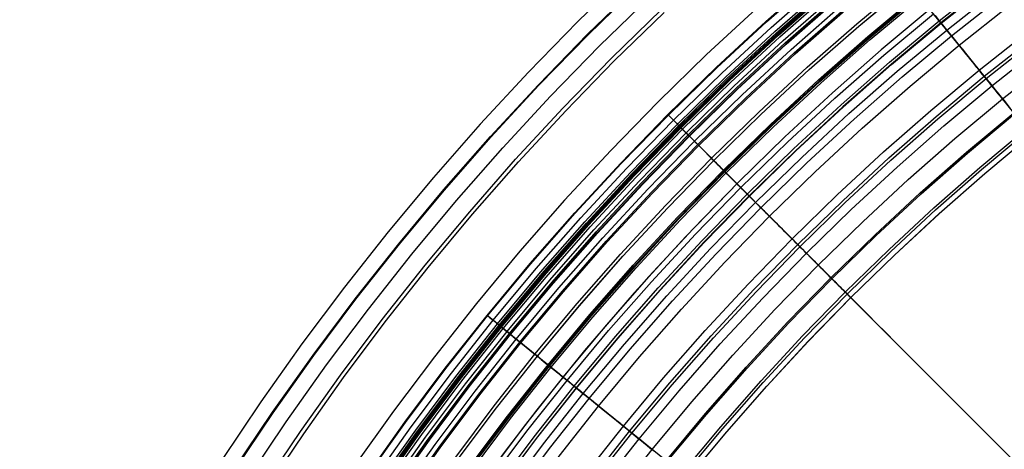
# Model space of a CAD drawing. Header units: millimetres. Extents: x -14 to 488, y -50 to 50.
# Tile 126 of 256: x 264.83 to 277.84, y 19.98 to 25.65. Entities that reach past the tile are written whole.
import ezdxf

# ---------------------------------------------------------------- set-up
doc = ezdxf.new("R2010")
doc.units = ezdxf.units.MM
doc.header["$MEASUREMENT"] = 0
doc.layers.add('Default', color=7, linetype='Continuous')

msp = doc.modelspace()

# ---------------------------------------------------------------- linework, layer by layer
at = {"layer": 'Default'}
for points in [[(284.819, 30.584), (284.051, 30.246), (283.291, 29.888), (282.541, 29.511), (281.8, 29.116), (281.07, 28.702), (280.351, 28.269), (279.642, 27.819), (278.931, 27.341), (278.232, 26.844), (277.546, 26.33), (276.874, 25.798), (276.215, 25.248), (275.571, 24.683), (274.942, 24.1), (274.328, 23.502), (273.629, 22.781), (272.952, 22.04), (272.297, 21.279), (271.666, 20.498)], [(272.876, 26.276), (272.206, 25.623), (271.554, 24.954), (270.919, 24.268), (270.302, 23.566), (269.704, 22.848), (269.124, 22.115), (268.563, 21.367), (268.021, 20.605), (267.5, 19.829), (267.009, 19.057), (266.537, 18.272), (266.086, 17.476), (265.654, 16.669), (265.244, 15.851), (264.854, 15.023), (264.485, 14.185)], [(264.865, 10.297), (265.127, 11.1), (265.41, 11.901), (265.715, 12.699), (266.041, 13.493), (266.388, 14.283), (266.757, 15.067), (267.147, 15.845), (267.558, 16.616), (267.99, 17.379), (268.443, 18.133), (268.916, 18.878), (269.41, 19.612), (269.923, 20.335), (270.456, 21.046), (271.008, 21.744), (271.579, 22.429), (272.168, 23.099), (272.774, 23.755), (273.397, 24.394), (274.037, 25.018), (274.692, 25.624), (275.362, 26.213)], [(264.874, 10.294), (265.136, 11.097), (265.419, 11.898), (265.723, 12.695), (266.049, 13.489), (266.397, 14.279), (266.765, 15.063), (267.155, 15.841), (267.566, 16.612), (267.998, 17.374), (268.451, 18.129), (268.924, 18.873), (269.417, 19.607), (269.931, 20.33), (270.463, 21.041), (271.015, 21.739), (271.586, 22.423), (272.174, 23.093), (272.781, 23.748), (273.404, 24.388), (274.043, 25.011), (274.698, 25.617), (275.368, 26.206)], [(265.899, 10.838), (266.175, 11.62), (266.473, 12.399), (266.791, 13.174), (267.13, 13.945), (267.49, 14.711), (267.871, 15.471), (268.272, 16.224), (268.694, 16.969), (269.136, 17.705), (269.598, 18.432), (270.08, 19.149), (270.581, 19.855), (271.102, 20.549), (271.641, 21.231), (272.198, 21.899), (272.773, 22.554), (273.365, 23.194), (273.973, 23.818), (274.598, 24.427), (275.238, 25.019), (275.892, 25.593), (276.561, 26.151)], [(266.531, 10.623), (266.802, 11.389), (267.094, 12.153), (267.406, 12.913), (267.738, 13.669), (268.091, 14.419), (268.464, 15.164), (268.857, 15.902), (269.271, 16.632), (269.704, 17.354), (270.157, 18.067), (270.63, 18.769), (271.121, 19.461), (271.631, 20.142), (272.159, 20.81), (272.706, 21.465), (273.269, 22.106), (273.849, 22.734), (274.446, 23.346), (275.058, 23.942), (275.685, 24.522), (276.326, 25.086), (276.982, 25.632), (277.65, 26.16)], [(264.66, 14.08), (265.023, 14.904), (265.407, 15.722), (265.814, 16.534), (266.243, 17.339), (266.694, 18.135), (267.167, 18.922), (267.661, 19.699), (268.176, 20.465), (268.711, 21.219), (269.268, 21.961), (269.844, 22.69), (270.439, 23.404), (271.053, 24.104), (271.686, 24.788), (272.336, 25.455), (273.004, 26.105)], [(264.669, 14.076), (265.031, 14.9), (265.416, 15.718), (265.822, 16.53), (266.251, 17.334), (266.702, 18.13), (267.175, 18.917), (267.668, 19.694), (268.183, 20.46), (268.719, 21.214), (269.275, 21.956), (269.851, 22.684), (270.446, 23.398), (271.06, 24.098), (271.693, 24.781), (272.343, 25.448), (273.01, 26.099)], [(264.965, 10.266), (265.226, 11.066), (265.508, 11.865), (265.812, 12.66), (266.137, 13.452), (266.483, 14.24), (266.85, 15.022), (267.239, 15.797), (267.649, 16.566), (268.08, 17.327), (268.531, 18.079), (269.003, 18.821), (269.495, 19.553), (270.007, 20.274), (270.539, 20.983), (271.089, 21.679), (271.658, 22.361), (272.245, 23.03), (272.849, 23.683), (273.471, 24.321), (274.108, 24.942), (274.762, 25.546), (275.43, 26.133)], [(265.035, 10.244), (265.296, 11.043), (265.577, 11.839), (265.88, 12.633), (266.204, 13.424), (266.55, 14.209), (266.917, 14.989), (267.305, 15.763), (267.714, 16.53), (268.144, 17.29), (268.594, 18.04), (269.065, 18.781), (269.556, 19.511), (270.067, 20.231), (270.597, 20.938), (271.146, 21.632), (271.714, 22.313), (272.3, 22.98), (272.903, 23.632), (273.523, 24.269), (274.159, 24.889), (274.811, 25.492), (275.478, 26.077)], [(265.061, 10.236), (265.322, 11.034), (265.603, 11.83), (265.906, 12.623), (266.23, 13.413), (266.575, 14.198), (266.942, 14.977), (267.329, 15.751), (267.738, 16.517), (268.167, 17.276), (268.617, 18.025), (269.088, 18.766), (269.579, 19.496), (270.089, 20.214), (270.619, 20.921), (271.168, 21.615), (271.735, 22.296), (272.32, 22.962), (272.923, 23.613), (273.542, 24.249), (274.178, 24.869), (274.829, 25.471), (275.496, 26.057)], [(265.074, 10.231), (265.335, 11.029), (265.616, 11.825), (265.919, 12.618), (266.243, 13.407), (266.588, 14.192), (266.954, 14.971), (267.341, 15.744), (267.75, 16.51), (268.179, 17.269), (268.629, 18.018), (269.1, 18.758), (269.59, 19.488), (270.1, 20.206), (270.63, 20.913), (271.178, 21.606), (271.745, 22.287), (272.33, 22.953), (272.933, 23.604), (273.552, 24.239), (274.188, 24.859), (274.839, 25.461), (275.505, 26.046)], [(265.087, 10.228), (265.347, 11.025), (265.628, 11.821), (265.931, 12.613), (266.255, 13.402), (266.6, 14.187), (266.966, 14.966), (267.353, 15.738), (267.761, 16.504), (268.191, 17.262), (268.64, 18.011), (269.111, 18.751), (269.601, 19.48), (270.111, 20.198), (270.64, 20.905), (271.189, 21.598), (271.755, 22.278), (272.34, 22.944), (272.942, 23.595), (273.561, 24.23), (274.197, 24.849), (274.848, 25.451), (275.513, 26.036)], [(265.1, 10.223), (265.36, 11.021), (265.641, 11.816), (265.944, 12.608), (266.267, 13.397), (266.612, 14.181), (266.978, 14.96), (267.365, 15.732), (267.773, 16.498), (268.202, 17.255), (268.652, 18.004), (269.122, 18.743), (269.612, 19.472), (270.122, 20.19), (270.651, 20.896), (271.199, 21.589), (271.766, 22.269), (272.35, 22.935), (272.952, 23.585), (273.571, 24.22), (274.206, 24.839), (274.857, 25.441), (275.522, 26.026)], [(265.938, 10.824), (266.214, 11.606), (266.511, 12.384), (266.829, 13.158), (267.167, 13.928), (267.527, 14.693), (267.907, 15.452), (268.308, 16.204), (268.729, 16.948), (269.171, 17.683), (269.633, 18.41), (270.114, 19.126), (270.615, 19.831), (271.134, 20.524), (271.673, 21.205), (272.229, 21.873), (272.803, 22.526), (273.395, 23.165), (274.002, 23.789), (274.626, 24.397), (275.265, 24.988), (275.919, 25.562), (276.586, 26.119)], [(265.938, 10.824), (266.214, 11.605), (266.511, 12.384), (266.829, 13.158), (267.168, 13.928), (267.527, 14.693), (267.907, 15.452), (268.308, 16.204), (268.73, 16.948), (269.171, 17.683), (269.633, 18.409), (270.114, 19.126), (270.615, 19.831), (271.135, 20.524), (271.673, 21.205), (272.229, 21.872), (272.804, 22.526), (273.395, 23.165), (274.003, 23.789), (274.626, 24.397), (275.265, 24.988), (275.919, 25.562), (276.587, 26.118)], [(277.671, 26.133), (277.003, 25.605), (276.349, 25.06), (275.708, 24.497), (275.081, 23.917), (274.47, 23.321), (273.874, 22.71), (273.295, 22.083), (272.732, 21.443), (272.186, 20.788), (271.658, 20.121), (271.149, 19.441), (270.658, 18.75), (270.186, 18.048), (269.734, 17.336), (269.301, 16.615), (268.887, 15.885), (268.494, 15.148), (268.122, 14.404), (267.769, 13.655), (267.437, 12.9), (267.126, 12.14), (266.834, 11.377), (266.564, 10.612)], [(266.569, 10.61), (266.84, 11.375), (267.131, 12.138), (267.443, 12.897), (267.775, 13.652), (268.127, 14.402), (268.5, 15.146), (268.893, 15.882), (269.306, 16.612), (269.738, 17.333), (270.191, 18.045), (270.663, 18.746), (271.154, 19.438), (271.663, 20.117), (272.191, 20.784), (272.736, 21.439), (273.299, 22.08), (273.878, 22.706), (274.474, 23.317), (275.085, 23.913), (275.712, 24.493), (276.353, 25.055), (277.007, 25.601), (277.674, 26.128)], [(266.678, 10.573), (266.948, 11.336), (267.238, 12.096), (267.549, 12.852), (267.88, 13.604), (268.231, 14.351), (268.602, 15.093), (268.994, 15.827), (269.405, 16.554), (269.837, 17.272), (270.288, 17.981), (270.758, 18.681), (271.247, 19.37), (271.754, 20.047), (272.28, 20.712), (272.824, 21.364), (273.385, 22.002), (273.962, 22.626), (274.556, 23.236), (275.165, 23.829), (275.789, 24.407), (276.428, 24.968), (277.08, 25.511), (277.745, 26.037)], [(264.524, 13.17), (264.862, 13.994), (265.223, 14.813), (265.605, 15.626), (266.009, 16.433), (266.436, 17.233), (266.884, 18.024), (267.354, 18.806), (267.845, 19.579), (268.356, 20.34), (268.889, 21.09), (269.442, 21.827), (270.014, 22.551), (270.606, 23.261), (271.217, 23.957), (271.845, 24.636), (272.492, 25.3), (273.155, 25.946)], [(265.128, 10.215), (265.387, 11.011), (265.668, 11.806), (265.971, 12.598), (266.294, 13.386), (266.638, 14.169), (267.004, 14.947), (267.391, 15.719), (267.799, 16.484), (268.227, 17.241), (268.677, 17.989), (269.146, 18.728), (269.636, 19.456), (270.145, 20.173), (270.674, 20.879), (271.222, 21.571), (271.788, 22.25), (272.372, 22.915), (272.973, 23.565), (273.592, 24.2), (274.226, 24.818), (274.876, 25.42), (275.541, 26.004)], [(265.189, 10.196), (265.448, 10.991), (265.729, 11.784), (266.03, 12.574), (266.353, 13.36), (266.697, 14.142), (267.062, 14.919), (267.448, 15.689), (267.855, 16.453), (268.283, 17.208), (268.731, 17.955), (269.2, 18.692), (269.689, 19.419), (270.197, 20.135), (270.725, 20.839), (271.272, 21.531), (271.837, 22.208), (272.42, 22.872), (273.02, 23.521), (273.637, 24.154), (274.27, 24.771), (274.919, 25.372), (275.583, 25.955)], [(265.228, 10.184), (265.487, 10.978), (265.767, 11.77), (266.068, 12.559), (266.39, 13.345), (266.734, 14.126), (267.098, 14.901), (267.484, 15.671), (267.891, 16.433), (268.318, 17.188), (268.766, 17.934), (269.234, 18.67), (269.722, 19.396), (270.23, 20.111), (270.757, 20.815), (271.303, 21.505), (271.867, 22.182), (272.45, 22.845), (273.049, 23.493), (273.666, 24.126), (274.298, 24.742), (274.946, 25.342), (275.609, 25.924)], [(265.245, 10.178), (265.504, 10.972), (265.784, 11.764), (266.085, 12.552), (266.407, 13.338), (266.75, 14.118), (267.115, 14.893), (267.5, 15.662), (267.906, 16.425), (268.333, 17.179), (268.781, 17.924), (269.249, 18.66), (269.737, 19.386), (270.244, 20.101), (270.771, 20.804), (271.317, 21.494), (271.881, 22.171), (272.463, 22.833), (273.062, 23.481), (273.678, 24.113), (274.311, 24.729), (274.958, 25.328), (275.621, 25.91)], [(265.248, 10.177), (265.507, 10.971), (265.787, 11.762), (266.088, 12.551), (266.41, 13.336), (266.754, 14.116), (267.118, 14.892), (267.503, 15.661), (267.91, 16.423), (268.337, 17.177), (268.784, 17.922), (269.252, 18.658), (269.74, 19.384), (270.248, 20.099), (270.774, 20.801), (271.32, 21.491), (271.884, 22.168), (272.466, 22.831), (273.065, 23.478), (273.681, 24.11), (274.313, 24.726), (274.961, 25.326), (275.623, 25.907)], [(266.11, 10.766), (266.384, 11.543), (266.68, 12.317), (266.996, 13.087), (267.333, 13.853), (267.69, 14.614), (268.068, 15.368), (268.467, 16.116), (268.886, 16.856), (269.326, 17.588), (269.785, 18.31), (270.263, 19.022), (270.761, 19.724), (271.278, 20.413), (271.814, 21.09), (272.367, 21.754), (272.938, 22.405), (273.526, 23.04), (274.131, 23.661), (274.751, 24.265), (275.387, 24.853), (276.037, 25.424), (276.701, 25.978)], [(266.125, 10.761), (266.4, 11.537), (266.695, 12.311), (267.011, 13.081), (267.348, 13.846), (267.705, 14.607), (268.083, 15.361), (268.482, 16.108), (268.9, 16.848), (269.339, 17.579), (269.798, 18.301), (270.277, 19.013), (270.775, 19.714), (271.291, 20.403), (271.827, 21.08), (272.38, 21.744), (272.95, 22.394), (273.538, 23.029), (274.142, 23.649), (274.763, 24.253), (275.398, 24.841), (276.048, 25.412), (276.711, 25.965)], [(266.135, 10.757), (266.41, 11.533), (266.705, 12.307), (267.021, 13.077), (267.358, 13.842), (267.715, 14.602), (268.093, 15.356), (268.491, 16.103), (268.91, 16.843), (269.349, 17.574), (269.807, 18.295), (270.286, 19.007), (270.783, 19.708), (271.3, 20.397), (271.835, 21.073), (272.388, 21.737), (272.959, 22.386), (273.546, 23.021), (274.15, 23.641), (274.77, 24.245), (275.405, 24.833), (276.055, 25.403), (276.718, 25.956)], [(266.158, 10.75), (266.432, 11.525), (266.727, 12.298), (267.043, 13.067), (267.379, 13.832), (267.736, 14.592), (268.114, 15.345), (268.512, 16.092), (268.93, 16.831), (269.369, 17.561), (269.827, 18.282), (270.305, 18.994), (270.802, 19.694), (271.319, 20.382), (271.853, 21.058), (272.406, 21.721), (272.976, 22.371), (273.563, 23.005), (274.167, 23.625), (274.786, 24.228), (275.421, 24.815), (276.07, 25.386), (276.733, 25.938)], [(266.773, 10.541), (267.041, 11.301), (267.331, 12.059), (267.64, 12.813), (267.97, 13.563), (268.32, 14.308), (268.69, 15.047), (269.081, 15.779), (269.491, 16.504), (269.921, 17.22), (270.371, 17.927), (270.839, 18.624), (271.327, 19.311), (271.833, 19.986), (272.357, 20.649), (272.899, 21.299), (273.458, 21.936), (274.034, 22.558), (274.626, 23.165), (275.233, 23.757), (275.856, 24.333), (276.492, 24.892), (277.142, 25.434), (277.805, 25.958)], [(274.567, 25.797), (273.909, 25.188), (273.267, 24.563), (272.642, 23.921), (272.033, 23.263), (271.442, 22.59), (270.868, 21.902), (270.312, 21.199), (269.774, 20.482), (269.255, 19.752), (268.755, 19.008), (268.284, 18.268), (267.832, 17.516), (267.4, 16.753), (266.986, 15.979), (266.593, 15.195), (266.219, 14.401), (265.865, 13.598), (265.532, 12.787), (265.231, 12), (264.95, 11.206), (264.688, 10.405)], [(274.567, 25.797), (273.909, 25.188), (273.267, 24.563), (272.642, 23.921), (272.033, 23.263), (271.442, 22.59), (270.868, 21.902), (270.312, 21.199), (269.774, 20.482), (269.255, 19.752), (268.755, 19.008), (268.284, 18.268), (267.832, 17.516), (267.4, 16.753), (266.986, 15.979), (266.593, 15.195), (266.219, 14.401), (265.865, 13.598), (265.532, 12.787), (265.231, 12), (264.95, 11.206), (264.688, 10.405)], [(264.736, 13.086), (265.072, 13.905), (265.43, 14.719), (265.81, 15.527), (266.212, 16.329), (266.635, 17.123), (267.081, 17.909), (267.547, 18.687), (268.035, 19.454), (268.544, 20.211), (269.073, 20.956), (269.622, 21.688), (270.191, 22.408), (270.779, 23.113), (271.386, 23.804), (272.011, 24.479), (272.653, 25.139), (273.312, 25.781)], [(265.34, 10.149), (265.598, 10.94), (265.877, 11.729), (266.177, 12.516), (266.498, 13.299), (266.841, 14.077), (267.204, 14.85), (267.588, 15.617), (267.994, 16.377), (268.419, 17.129), (268.866, 17.872), (269.332, 18.606), (269.819, 19.33), (270.325, 20.042), (270.85, 20.743), (271.394, 21.431), (271.957, 22.106), (272.537, 22.766), (273.134, 23.412), (273.749, 24.043), (274.379, 24.657), (275.025, 25.255), (275.686, 25.835)], [(265.4, 10.13), (265.658, 10.92), (265.936, 11.707), (266.236, 12.492), (266.557, 13.274), (266.898, 14.051), (267.261, 14.822), (267.645, 15.588), (268.049, 16.346), (268.474, 17.097), (268.92, 17.839), (269.385, 18.571), (269.871, 19.294), (270.376, 20.005), (270.9, 20.704), (271.443, 21.391), (272.005, 22.065), (272.584, 22.724), (273.18, 23.369), (273.793, 23.998), (274.423, 24.611), (275.067, 25.208), (275.727, 25.787)], [(265.415, 10.125), (265.673, 10.915), (265.951, 11.702), (266.251, 12.487), (266.571, 13.268), (266.913, 14.044), (267.275, 14.815), (267.659, 15.58), (268.063, 16.338), (268.488, 17.089), (268.933, 17.83), (269.398, 18.563), (269.884, 19.285), (270.389, 19.996), (270.913, 20.695), (271.456, 21.381), (272.017, 22.054), (272.596, 22.714), (273.192, 23.358), (273.805, 23.987), (274.434, 24.6), (275.078, 25.196), (275.737, 25.775)], [(276.874, 25.798), (276.215, 25.248), (275.571, 24.683), (274.942, 24.1), (274.328, 23.502), (273.729, 22.888), (273.147, 22.259), (272.581, 21.615), (272.032, 20.956), (271.5, 20.284), (270.986, 19.598), (270.489, 18.899), (270.011, 18.187), (269.56, 17.479), (269.128, 16.76), (268.714, 16.029), (268.318, 15.289), (267.941, 14.539), (267.584, 13.779), (267.245, 13.011), (266.927, 12.234), (266.639, 11.482), (266.37, 10.722)], [(266.925, 10.489), (267.192, 11.246), (267.48, 12), (267.788, 12.75), (268.116, 13.497), (268.465, 14.238), (268.833, 14.973), (269.222, 15.702), (269.63, 16.423), (270.058, 17.135), (270.505, 17.839), (270.972, 18.533), (271.457, 19.216), (271.961, 19.888), (272.482, 20.548), (273.021, 21.195), (273.578, 21.828), (274.151, 22.447), (274.74, 23.052), (275.344, 23.641), (275.963, 24.214), (276.597, 24.77), (277.244, 25.309), (277.903, 25.831)], [(264.784, 13.067), (265.119, 13.885), (265.477, 14.697), (265.856, 15.504), (266.257, 16.305), (266.68, 17.098), (267.125, 17.883), (267.591, 18.66), (268.078, 19.426), (268.586, 20.182), (269.114, 20.926), (269.663, 21.657), (270.231, 22.376), (270.818, 23.08), (271.424, 23.77), (272.048, 24.444), (272.689, 25.102), (273.347, 25.744)], [(266.417, 10.662), (266.689, 11.431), (266.982, 12.197), (267.295, 12.96), (267.628, 13.719), (267.982, 14.472), (268.357, 15.219), (268.752, 15.96), (269.167, 16.693), (269.602, 17.417), (270.056, 18.133), (270.53, 18.838), (271.024, 19.532), (271.536, 20.215), (272.066, 20.886), (272.614, 21.543), (273.179, 22.187), (273.762, 22.817), (274.36, 23.431), (274.975, 24.03), (275.604, 24.612), (276.248, 25.177), (276.906, 25.726)], [(267.324, 10.354), (267.588, 11.101), (267.872, 11.845), (268.176, 12.586), (268.5, 13.322), (268.844, 14.054), (269.207, 14.78), (269.591, 15.499), (269.994, 16.21), (270.416, 16.914), (270.858, 17.609), (271.318, 18.294), (271.797, 18.968), (272.294, 19.631), (272.809, 20.282), (273.341, 20.921), (273.891, 21.546), (274.456, 22.157), (275.037, 22.754), (275.634, 23.335), (276.245, 23.901), (276.87, 24.45), (277.509, 24.982), (278.16, 25.497)], [(267.424, 10.319), (267.687, 11.064), (267.97, 11.806), (268.273, 12.544), (268.596, 13.278), (268.939, 14.008), (269.302, 14.731), (269.684, 15.448), (270.085, 16.157), (270.507, 16.858), (270.947, 17.551), (271.405, 18.233), (271.883, 18.905), (272.378, 19.566), (272.892, 20.215), (273.422, 20.852), (273.969, 21.475), (274.533, 22.084), (275.112, 22.679), (275.707, 23.258), (276.316, 23.822), (276.939, 24.369), (277.576, 24.9), (278.225, 25.413)], [(267.462, 10.307), (267.725, 11.05), (268.008, 11.791), (268.31, 12.529), (268.633, 13.262), (268.975, 13.99), (269.337, 14.713), (269.719, 15.428), (270.12, 16.137), (270.54, 16.837), (270.98, 17.529), (271.438, 18.211), (271.915, 18.882), (272.41, 19.542), (272.923, 20.19), (273.452, 20.826), (273.999, 21.448), (274.562, 22.057), (275.141, 22.651), (275.735, 23.229), (276.343, 23.792), (276.965, 24.339), (277.601, 24.869), (278.249, 25.381)], [(267.577, 10.267), (267.839, 11.008), (268.121, 11.746), (268.422, 12.481), (268.743, 13.212), (269.084, 13.937), (269.445, 14.657), (269.825, 15.37), (270.225, 16.076), (270.644, 16.773), (271.082, 17.462), (271.538, 18.141), (272.013, 18.81), (272.506, 19.468), (273.017, 20.114), (273.545, 20.747), (274.089, 21.367), (274.65, 21.973), (275.227, 22.565), (275.818, 23.141), (276.424, 23.702), (277.044, 24.247), (277.678, 24.775), (278.324, 25.285)], [(267.788, 10.196), (268.048, 10.932), (268.327, 11.665), (268.627, 12.394), (268.946, 13.119), (269.284, 13.84), (269.643, 14.555), (270.02, 15.263), (270.417, 15.964), (270.833, 16.656), (271.268, 17.341), (271.721, 18.015), (272.193, 18.679), (272.683, 19.332), (273.19, 19.973), (273.714, 20.602), (274.255, 21.218), (274.811, 21.82), (275.384, 22.407), (275.971, 22.98), (276.573, 23.537), (277.189, 24.078), (277.818, 24.602), (278.459, 25.109)], [(268.269, 10.85), (268.546, 11.578), (268.844, 12.302), (269.16, 13.022), (269.496, 13.737), (269.852, 14.446), (270.227, 15.149), (270.621, 15.845), (271.034, 16.533), (271.465, 17.212), (271.915, 17.881), (272.383, 18.54), (272.869, 19.188), (273.373, 19.825), (273.893, 20.449), (274.43, 21.06), (274.982, 21.658), (275.551, 22.241), (276.134, 22.809), (276.731, 23.362), (277.342, 23.899), (277.966, 24.419)], [(268.285, 10.844), (268.563, 11.571), (268.86, 12.295), (269.176, 13.015), (269.512, 13.729), (269.868, 14.438), (270.242, 15.141), (270.636, 15.836), (271.049, 16.523), (271.48, 17.202), (271.93, 17.871), (272.398, 18.53), (272.883, 19.178), (273.386, 19.814), (273.906, 20.438), (274.443, 21.048), (274.995, 21.646), (275.563, 22.228), (276.146, 22.796), (276.743, 23.349), (277.354, 23.885), (277.978, 24.405)], [(268.521, 10.757), (268.797, 11.479), (269.091, 12.197), (269.405, 12.91), (269.739, 13.619), (270.091, 14.323), (270.463, 15.02), (270.853, 15.709), (271.262, 16.391), (271.69, 17.064), (272.137, 17.728), (272.601, 18.382), (273.082, 19.024), (273.581, 19.655), (274.097, 20.274), (274.629, 20.88), (275.177, 21.472), (275.741, 22.051), (276.319, 22.614), (276.911, 23.162), (277.517, 23.694), (278.136, 24.21)], [(268.554, 10.745), (268.829, 11.466), (269.123, 12.183), (269.437, 12.896), (269.77, 13.604), (270.122, 14.307), (270.493, 15.003), (270.883, 15.692), (271.292, 16.373), (271.719, 17.045), (272.165, 17.708), (272.629, 18.361), (273.11, 19.003), (273.608, 19.634), (274.124, 20.252), (274.655, 20.857), (275.203, 21.449), (275.765, 22.026), (276.343, 22.589), (276.934, 23.136), (277.54, 23.668), (278.158, 24.183)], [(268.617, 10.722), (268.891, 11.441), (269.185, 12.157), (269.498, 12.869), (269.83, 13.575), (270.181, 14.276), (270.551, 14.971), (270.941, 15.658), (271.349, 16.338), (271.775, 17.009), (272.22, 17.67), (272.683, 18.322), (273.163, 18.962), (273.66, 19.591), (274.174, 20.208), (274.705, 20.812), (275.251, 21.403), (275.813, 21.979), (276.389, 22.54), (276.979, 23.087), (277.583, 23.617), (278.2, 24.131)], [(268.618, 10.722), (268.893, 11.441), (269.186, 12.156), (269.499, 12.868), (269.831, 13.574), (270.183, 14.275), (270.553, 14.97), (270.942, 15.657), (271.35, 16.337), (271.777, 17.008), (272.221, 17.669), (272.684, 18.321), (273.164, 18.961), (273.662, 19.59), (274.176, 20.207), (274.706, 20.811), (275.252, 21.401), (275.814, 21.978), (276.39, 22.539), (276.98, 23.085), (277.584, 23.616), (278.201, 24.13)], [(271.666, 20.498), (271.234, 19.933), (270.814, 19.36), (270.406, 18.778), (270.011, 18.187), (269.56, 17.479), (269.128, 16.76), (268.714, 16.029), (268.318, 15.289), (267.941, 14.539), (267.584, 13.779), (267.245, 13.011), (266.927, 12.234), (266.639, 11.482), (266.37, 10.722)]]:
    msp.add_lwpolyline(points, dxfattribs=at)
at = {"layer": 'Default', "extrusion": (0.70711, 0.707104, 0)}
for points in [[(-177.36, 24.755), (-177.359, 24.722), (-177.358, 24.688), (-177.356, 24.655), (-177.354, 24.621), (-177.35, 24.586), (-177.346, 24.552), (-177.341, 24.517), (-177.335, 24.482), (-177.328, 24.448), (-177.32, 24.413), (-177.311, 24.378), (-177.302, 24.343), (-177.291, 24.308), (-177.28, 24.273), (-177.268, 24.238), (-177.254, 24.203), (-177.24, 24.169), (-177.225, 24.134), (-177.209, 24.1), (-177.192, 24.066), (-177.174, 24.033), (-177.155, 24), (-177.136, 23.967), (-177.115, 23.935), (-177.094, 23.903), (-177.071, 23.871), (-177.048, 23.84), (-177.024, 23.81), (-176.999, 23.78), (-176.974, 23.751), (-176.947, 23.722), (-176.92, 23.695), (-176.893, 23.668), (-176.864, 23.641), (-176.835, 23.616), (-176.805, 23.591), (-176.775, 23.567), (-176.744, 23.544), (-176.712, 23.521), (-176.68, 23.5), (-176.648, 23.479), (-176.615, 23.46), (-176.582, 23.441), (-176.549, 23.423), (-176.515, 23.406), (-176.481, 23.39), (-176.446, 23.375), (-176.412, 23.361), (-176.377, 23.347), (-176.342, 23.335), (-176.307, 23.324), (-176.272, 23.313), (-176.237, 23.304), (-176.202, 23.295), (-176.167, 23.287), (-176.133, 23.28), (-176.098, 23.274), (-176.063, 23.269), (-176.029, 23.265), (-175.994, 23.261), (-175.96, 23.259), (-175.927, 23.257), (-175.893, 23.256), (-175.86, 23.255), (-175.826, 23.256), (-175.793, 23.257), (-175.759, 23.259), (-175.725, 23.261), (-175.691, 23.265), (-175.656, 23.269), (-175.622, 23.274), (-175.587, 23.28), (-175.552, 23.287), (-175.517, 23.295), (-175.482, 23.304), (-175.447, 23.313), (-175.412, 23.324), (-175.377, 23.335), (-175.342, 23.347), (-175.308, 23.361), (-175.273, 23.375), (-175.239, 23.39), (-175.205, 23.406), (-175.171, 23.423), (-175.137, 23.441), (-175.104, 23.46), (-175.071, 23.479), (-175.039, 23.5), (-175.007, 23.521), (-174.976, 23.544), (-174.945, 23.567), (-174.914, 23.591), (-174.884, 23.616), (-174.855, 23.641), (-174.827, 23.668), (-174.799, 23.695), (-174.772, 23.722), (-174.746, 23.751), (-174.72, 23.78), (-174.695, 23.81), (-174.671, 23.84), (-174.648, 23.871), (-174.626, 23.903), (-174.604, 23.935), (-174.584, 23.967), (-174.564, 24), (-174.545, 24.033), (-174.527, 24.066), (-174.51, 24.1), (-174.494, 24.134), (-174.479, 24.169), (-174.465, 24.203), (-174.452, 24.238), (-174.439, 24.273), (-174.428, 24.308), (-174.418, 24.343), (-174.408, 24.378), (-174.399, 24.413), (-174.392, 24.448), (-174.385, 24.482), (-174.379, 24.517), (-174.374, 24.552), (-174.369, 24.586), (-174.366, 24.621), (-174.363, 24.655), (-174.361, 24.688), (-174.36, 24.722), (-174.36, 24.755)], [(-174.36, 24.755), (-174.36, 24.789), (-174.361, 24.822), (-174.363, 24.856), (-174.366, 24.89), (-174.369, 24.924), (-174.374, 24.959), (-174.379, 24.994), (-174.385, 25.028), (-174.392, 25.063), (-174.399, 25.098), (-174.408, 25.133), (-174.418, 25.168), (-174.428, 25.203), (-174.439, 25.238), (-174.452, 25.273), (-174.465, 25.307), (-174.479, 25.342), (-174.494, 25.376), (-174.51, 25.41), (-174.527, 25.444), (-174.545, 25.478), (-174.564, 25.511), (-174.584, 25.544), (-174.604, 25.576), (-174.626, 25.608), (-174.648, 25.64), (-174.671, 25.67), (-174.695, 25.701), (-174.72, 25.731), (-174.746, 25.76), (-174.772, 25.788), (-174.799, 25.816), (-174.827, 25.843), (-174.855, 25.869), (-174.884, 25.895), (-174.914, 25.92), (-174.945, 25.944), (-174.976, 25.967), (-175.007, 25.989), (-175.039, 26.011), (-175.071, 26.031), (-175.104, 26.051), (-175.137, 26.07), (-175.171, 26.088), (-175.205, 26.105), (-175.239, 26.121), (-175.273, 26.136), (-175.308, 26.15), (-175.342, 26.163), (-175.377, 26.176), (-175.412, 26.187), (-175.447, 26.197), (-175.482, 26.207), (-175.517, 26.216), (-175.552, 26.223), (-175.587, 26.23), (-175.622, 26.236), (-175.656, 26.241), (-175.691, 26.246), (-175.725, 26.249), (-175.759, 26.252), (-175.793, 26.254), (-175.826, 26.255), (-175.86, 26.255), (-175.893, 26.255), (-175.927, 26.254), (-175.96, 26.252), (-175.994, 26.249), (-176.029, 26.246), (-176.063, 26.241), (-176.098, 26.236), (-176.133, 26.23), (-176.167, 26.223), (-176.202, 26.216), (-176.237, 26.207), (-176.272, 26.197), (-176.307, 26.187), (-176.342, 26.176), (-176.377, 26.163), (-176.412, 26.15), (-176.446, 26.136), (-176.481, 26.121), (-176.515, 26.105), (-176.549, 26.088), (-176.582, 26.07), (-176.615, 26.051), (-176.648, 26.031), (-176.68, 26.011), (-176.712, 25.989), (-176.744, 25.967), (-176.775, 25.944), (-176.805, 25.92), (-176.835, 25.895), (-176.864, 25.869), (-176.893, 25.843), (-176.92, 25.816), (-176.947, 25.788), (-176.974, 25.76), (-176.999, 25.731), (-177.024, 25.701), (-177.048, 25.67), (-177.071, 25.64), (-177.094, 25.608), (-177.115, 25.576), (-177.136, 25.544), (-177.155, 25.511), (-177.174, 25.478), (-177.192, 25.444), (-177.209, 25.41), (-177.225, 25.376), (-177.24, 25.342), (-177.254, 25.307), (-177.268, 25.273), (-177.28, 25.238), (-177.291, 25.203), (-177.302, 25.168), (-177.311, 25.133), (-177.32, 25.098), (-177.328, 25.063), (-177.335, 25.028), (-177.341, 24.994), (-177.346, 24.959), (-177.35, 24.924), (-177.354, 24.89), (-177.356, 24.856), (-177.358, 24.822), (-177.359, 24.789), (-177.36, 24.755)]]:
    msp.add_lwpolyline(points, dxfattribs=at)
at = {"layer": 'Default', "extrusion": (0.983895, 0.175487, 0.033994)}
msp.add_lwpolyline([(-25.341, 95.301), (-25.249, 95.319)], dxfattribs=at)
at = {"layer": 'Default', "extrusion": (0.051485, -0.179889, 0.982339)}
msp.add_lwpolyline([(260.747, -31.69), (260.747, -31.599)], dxfattribs=at)
at = {"layer": 'Default', "extrusion": (-0.051485, -0.179889, 0.982339)}
msp.add_lwpolyline([(260.747, 114.928), (260.747, 115.02)], dxfattribs=at)
at = {"layer": 'Default', "extrusion": (-0.068875, -0.173975, 0.982339)}
msp.add_lwpolyline([(246.472, 136.531), (246.472, 136.62)], dxfattribs=at)
at = {"layer": 'Default'}
for points in [[(282.25, 19.143, 111.032), (279.294, 22.784, 84.245), (278.303, 24.004, 73.662), (277.576, 24.9, 64.694), (277.06, 25.535, 57.071), (276.718, 25.956, 50.699)], [(276.926, 25.701, 2.96), (276.982, 25.632, 2.88), (277.04, 25.56, 2.803), (277.1, 25.486, 2.728), (277.162, 25.41, 2.654), (277.227, 25.33, 2.582), (277.294, 25.248, 2.513), (277.363, 25.162, 2.445), (277.435, 25.074, 2.379), (277.509, 24.982, 2.316), (277.586, 24.888, 2.254), (277.666, 24.79, 2.194), (277.748, 24.688, 2.136), (277.833, 24.584, 2.08), (277.92, 24.476, 2.027)], [(277.873, 24.533, 22.741), (277.839, 24.576, 22.646), (277.802, 24.622, 22.552), (277.762, 24.67, 22.459), (277.721, 24.721, 22.367), (277.678, 24.775, 22.277), (277.632, 24.831, 22.188), (277.584, 24.89, 22.1), (277.559, 24.921, 22.057), (277.533, 24.952, 22.015), (277.507, 24.985, 21.973), (277.48, 25.018, 21.931), (277.453, 25.051, 21.89), (277.425, 25.086, 21.85), (277.396, 25.121, 21.81), (277.367, 25.157, 21.771), (277.337, 25.194, 21.733), (277.307, 25.232, 21.695), (277.275, 25.27, 21.658), (277.232, 25.323, 21.609), (277.22, 25.338, 21.595), (277.208, 25.353, 21.58), (277.196, 25.368, 21.564), (277.183, 25.384, 21.547), (277.17, 25.4, 21.529), (277.142, 25.434, 21.488), (277.112, 25.471, 21.441), (277.08, 25.511, 21.387), (277.045, 25.554, 21.325), (277.007, 25.601, 21.256), (276.968, 25.649, 21.182)], [(276.968, 25.648, 27.651), (276.974, 25.641, 27.647), (276.987, 25.625, 27.64), (277.003, 25.605, 27.632)], [(277.003, 25.605, 27.632), (277.045, 25.553, 27.611), (277.087, 25.502, 27.588), (277.128, 25.451, 27.564), (277.169, 25.401, 27.538), (277.209, 25.352, 27.509), (277.248, 25.303, 27.479), (277.287, 25.256, 27.448), (277.325, 25.209, 27.415), (277.362, 25.163, 27.38), (277.399, 25.118, 27.344), (277.435, 25.074, 27.307), (277.47, 25.031, 27.268), (277.504, 24.988, 27.228), (277.537, 24.947, 27.187), (277.57, 24.908, 27.145), (277.601, 24.869, 27.102), (277.632, 24.831, 27.057), (277.661, 24.795, 27.012), (277.689, 24.76, 26.966), (277.717, 24.726, 26.919), (277.744, 24.693, 26.872), (277.769, 24.662, 26.824), (277.794, 24.631, 26.775), (277.818, 24.602, 26.726), (277.841, 24.574, 26.676), (277.863, 24.546, 26.626)], [(274.47, 23.321, 27.632), (274.517, 23.274, 27.611), (274.564, 23.227, 27.588), (274.61, 23.181, 27.564), (274.656, 23.136, 27.538), (274.701, 23.091, 27.509), (274.745, 23.047, 27.479), (274.788, 23.003, 27.448), (274.831, 22.96, 27.415), (274.873, 22.918, 27.38), (274.914, 22.877, 27.344), (274.954, 22.837, 27.307), (274.993, 22.798, 27.268), (275.032, 22.76, 27.228), (275.069, 22.722, 27.187), (275.105, 22.686, 27.145), (275.141, 22.651, 27.102), (275.175, 22.617, 27.057), (275.208, 22.584, 27.012), (275.24, 22.552, 26.966), (275.271, 22.521, 26.919), (275.301, 22.491, 26.872), (275.329, 22.462, 26.824), (275.357, 22.434, 26.775), (275.384, 22.407, 26.726), (275.41, 22.382, 26.676), (275.434, 22.357, 26.626), (275.458, 22.333, 26.575), (275.481, 22.31, 26.524), (275.503, 22.289, 26.473), (275.524, 22.268, 26.422), (275.544, 22.248, 26.371), (275.563, 22.228, 26.319), (275.581, 22.21, 26.267), (275.599, 22.193, 26.215), (275.615, 22.176, 26.163), (275.631, 22.16, 26.111), (275.646, 22.145, 26.059), (275.661, 22.131, 26.006), (275.674, 22.117, 25.954), (275.687, 22.104, 25.902), (275.711, 22.081, 25.797), (275.731, 22.06, 25.692), (275.75, 22.042, 25.587), (275.765, 22.026, 25.482), (275.779, 22.013, 25.377), (275.79, 22.001, 25.273), (275.799, 21.992, 25.168), (275.806, 21.985, 25.064), (275.811, 21.98, 24.96), (275.814, 21.978, 24.856), (275.815, 21.977, 24.753), (275.814, 21.978, 24.649), (275.811, 21.98, 24.546), (275.806, 21.985, 24.443), (275.8, 21.991, 24.34), (275.792, 22, 24.237), (275.782, 22.01, 24.135), (275.77, 22.022, 24.033), (275.756, 22.035, 23.931), (275.741, 22.051, 23.83), (275.724, 22.068, 23.728), (275.705, 22.087, 23.627), (275.684, 22.108, 23.527), (275.661, 22.13, 23.427), (275.636, 22.155, 23.327), (275.61, 22.182, 23.228), (275.581, 22.21, 23.13), (275.551, 22.241, 23.031), (275.518, 22.274, 22.934), (275.483, 22.308, 22.837), (275.446, 22.345, 22.741), (275.407, 22.384, 22.646), (275.366, 22.426, 22.552), (275.322, 22.47, 22.459), (275.275, 22.516, 22.367), (275.227, 22.565, 22.277), (275.175, 22.616, 22.188), (275.121, 22.67, 22.1), (275.093, 22.698, 22.057), (275.065, 22.727, 22.015), (275.035, 22.756, 21.973), (275.005, 22.786, 21.931), (274.974, 22.817, 21.89), (274.943, 22.848, 21.85), (274.911, 22.88, 21.81), (274.878, 22.913, 21.771), (274.845, 22.947, 21.733), (274.81, 22.981, 21.695), (274.775, 23.016, 21.658), (274.727, 23.065, 21.609), (274.713, 23.078, 21.595), (274.7, 23.091, 21.58), (274.686, 23.105, 21.564), (274.672, 23.12, 21.547), (274.657, 23.134, 21.529), (274.626, 23.165, 21.488), (274.592, 23.199, 21.441), (274.556, 23.236, 21.387), (274.516, 23.275, 21.325), (274.474, 23.317, 21.256), (274.431, 23.361, 21.182), (274.388, 23.403, 21.106), (274.347, 23.445, 21.029), (274.306, 23.486, 20.948), (274.265, 23.527, 20.862), (274.224, 23.567, 20.77), (274.184, 23.608, 20.67), (274.142, 23.649, 20.562), (274.101, 23.691, 20.444), (274.059, 23.733, 20.315), (274.016, 23.775, 20.173), (273.973, 23.818, 20.019), (273.931, 23.861, 19.85), (273.888, 23.903, 19.666), (273.846, 23.945, 19.466), (273.805, 23.987, 19.249), (273.764, 24.027, 19.015), (273.725, 24.067, 18.762), (273.686, 24.105, 18.49), (273.65, 24.142, 18.198), (273.615, 24.176, 17.886), (273.582, 24.209, 17.552), (273.523, 24.269, 16.82), (273.474, 24.317, 15.995), (273.437, 24.354, 15.073), (273.413, 24.378, 14.048), (273.397, 24.394, 6.857), (273.398, 24.393, 6.677), (273.402, 24.39, 6.5), (273.408, 24.384, 6.328), (273.416, 24.376, 6.16), (273.426, 24.365, 5.995), (273.439, 24.352, 5.834), (273.454, 24.338, 5.678), (273.471, 24.321, 5.525), (273.49, 24.302, 5.376), (273.511, 24.28, 5.231), (273.534, 24.257, 5.09), (273.559, 24.232, 4.953), (273.586, 24.205, 4.819), (273.615, 24.176, 4.689), (273.646, 24.146, 4.563), (273.678, 24.113, 4.44), (273.713, 24.079, 4.321), (273.749, 24.043, 4.205), (273.787, 24.005, 4.093), (273.826, 23.965, 3.983), (273.868, 23.924, 3.877), (273.911, 23.881, 3.774), (273.956, 23.836, 3.673), (274.002, 23.789, 3.575), (274.051, 23.74, 3.48), (274.101, 23.69, 3.388), (274.154, 23.638, 3.297), (274.208, 23.584, 3.21), (274.264, 23.527, 3.124), (274.322, 23.469, 3.041), (274.383, 23.409, 2.96), (274.446, 23.346, 2.88), (274.511, 23.281, 2.803), (274.578, 23.213, 2.728), (274.648, 23.143, 2.654), (274.721, 23.071, 2.582), (274.796, 22.996, 2.513), (274.874, 22.918, 2.445), (274.954, 22.837, 2.379), (275.037, 22.754, 2.316), (275.124, 22.668, 2.254), (275.213, 22.578, 2.194), (275.305, 22.486, 2.136), (275.4, 22.391, 2.08), (275.499, 22.293, 2.027), (275.6, 22.191, 1.975), (275.705, 22.087, 1.926), (275.813, 21.979, 1.88), (275.924, 21.868, 1.836), (276.038, 21.754, 1.794), (276.155, 21.636, 1.755), (276.276, 21.516, 1.718), (276.4, 21.392, 1.684), (276.527, 21.265, 1.653), (276.657, 21.134, 1.625), (276.791, 21.001, 1.599), (277.067, 20.724, 1.556), (277.357, 20.435, 1.525), (277.659, 20.133, 1.506), (297.791, 0, 1.5)], [(280.356, 17.435, 111.032), (277.04, 20.752, 84.245), (275.928, 21.863, 73.662), (275.112, 22.679, 64.694), (274.534, 23.257, 57.071), (274.15, 23.641, 50.699), (273.749, 24.043, 40.888), (273.552, 24.239, 33.319), (273.535, 24.257, 31.517), (273.542, 24.249, 30.987), (273.55, 24.242, 30.737), (273.56, 24.232, 30.496), (273.573, 24.219, 30.267), (273.589, 24.203, 30.049), (273.607, 24.184, 29.842), (273.629, 24.163, 29.647), (273.641, 24.151, 29.554), (273.653, 24.138, 29.464), (273.667, 24.125, 29.377), (273.681, 24.11, 29.293), (273.696, 24.095, 29.212), (273.712, 24.079, 29.133), (273.729, 24.062, 29.056), (273.747, 24.045, 28.981), (273.765, 24.027, 28.907), (273.784, 24.007, 28.836), (273.804, 23.988, 28.766), (273.824, 23.968, 28.698), (273.845, 23.947, 28.633), (273.866, 23.925, 28.569), (273.888, 23.903, 28.508), (273.91, 23.881, 28.448), (273.933, 23.859, 28.391), (273.956, 23.836, 28.335), (273.979, 23.812, 28.282), (274.003, 23.789, 28.231), (274.026, 23.765, 28.182), (274.05, 23.741, 28.135), (274.074, 23.717, 28.09), (274.098, 23.693, 28.047), (274.122, 23.67, 28.007), (274.146, 23.646, 27.968), (274.169, 23.622, 27.932), (274.192, 23.599, 27.898), (274.215, 23.576, 27.866), (274.238, 23.554, 27.837), (274.26, 23.532, 27.809), (274.281, 23.51, 27.783), (274.302, 23.489, 27.76), (274.322, 23.469, 27.739), (274.342, 23.45, 27.72), (274.351, 23.44, 27.711), (274.376, 23.415, 27.69), (274.39, 23.402, 27.679), (274.396, 23.396, 27.674), (274.401, 23.39, 27.669), (274.407, 23.384, 27.665), (274.413, 23.379, 27.662), (274.419, 23.373, 27.658), (274.425, 23.367, 27.654), (274.431, 23.361, 27.651), (274.437, 23.354, 27.647), (274.452, 23.339, 27.64), (274.47, 23.321, 27.632)], [(273.215, 19.953, 22.646), (273.169, 19.99, 22.552), (273.121, 20.029, 22.459), (273.07, 20.07, 22.367), (273.017, 20.114, 22.277), (272.96, 20.16, 22.188), (272.901, 20.208, 22.1), (272.87, 20.233, 22.057), (272.839, 20.258, 22.015), (272.807, 20.284, 21.973), (272.774, 20.311, 21.931), (272.74, 20.338, 21.89), (272.706, 20.366, 21.85), (272.67, 20.395, 21.81), (272.634, 20.424, 21.771), (272.597, 20.454, 21.733), (272.56, 20.485, 21.695), (272.521, 20.516, 21.658), (272.468, 20.559, 21.609), (272.453, 20.571, 21.595), (272.439, 20.583, 21.58), (272.423, 20.596, 21.564), (272.408, 20.608, 21.547), (272.392, 20.621, 21.529), (272.357, 20.649, 21.488), (272.32, 20.679, 21.441), (272.28, 20.712, 21.387), (272.237, 20.747, 21.325), (272.191, 20.784, 21.256), (272.143, 20.823, 21.182), (272.096, 20.861, 21.106), (272.051, 20.898, 21.029), (272.006, 20.935, 20.948), (271.961, 20.971, 20.862), (271.916, 21.007, 20.77), (271.872, 21.043, 20.67), (271.827, 21.08, 20.562), (271.781, 21.117, 20.444), (271.734, 21.155, 20.315), (271.688, 21.193, 20.173), (271.641, 21.231, 20.019), (271.594, 21.269, 19.85), (271.547, 21.307, 19.666), (271.501, 21.344, 19.466), (271.456, 21.381, 19.249), (271.411, 21.417, 19.015), (271.368, 21.453, 18.762), (271.326, 21.487, 18.49), (271.286, 21.519, 18.198), (271.247, 21.55, 17.886), (271.211, 21.58, 17.552), (271.146, 21.632, 16.82), (271.093, 21.676, 15.995), (271.052, 21.709, 15.073), (271.026, 21.73, 14.048), (271.008, 21.744, 6.857), (271.009, 21.743, 6.677), (271.013, 21.74, 6.5), (271.02, 21.735, 6.328), (271.029, 21.728, 6.16), (271.04, 21.718, 5.995), (271.054, 21.707, 5.834), (271.07, 21.694, 5.678), (271.089, 21.679, 5.525), (271.11, 21.662, 5.376), (271.133, 21.643, 5.231), (271.159, 21.622, 5.09), (271.186, 21.6, 4.953), (271.216, 21.576, 4.819), (271.247, 21.55, 4.689), (271.281, 21.523, 4.563), (271.317, 21.494, 4.44), (271.355, 21.463, 4.321), (271.394, 21.431, 4.205), (271.436, 21.397, 4.093), (271.479, 21.362, 3.983), (271.525, 21.325, 3.877), (271.572, 21.287, 3.774), (271.621, 21.247, 3.673), (271.673, 21.205, 3.575), (271.726, 21.162, 3.48), (271.781, 21.117, 3.388), (271.839, 21.07, 3.297), (271.898, 21.022, 3.21), (271.96, 20.972, 3.124), (272.024, 20.92, 3.041), (272.091, 20.866, 2.96), (272.159, 20.81, 2.88), (272.231, 20.752, 2.803), (272.305, 20.692, 2.728), (272.382, 20.629, 2.654), (272.461, 20.565, 2.582), (272.544, 20.498, 2.513), (272.629, 20.428, 2.445), (272.718, 20.357, 2.379), (272.809, 20.282, 2.316), (272.904, 20.205, 2.254), (273.002, 20.126, 2.194), (273.103, 20.044, 2.136), (273.208, 19.959, 2.08)], [(273.787, 19.488, 73.662), (272.892, 20.215, 64.694), (272.257, 20.731, 57.071), (271.835, 21.073, 50.699), (271.394, 21.431, 40.888), (271.178, 21.606, 33.319), (271.159, 21.622, 31.517), (271.168, 21.615, 30.987), (271.176, 21.608, 30.737), (271.187, 21.599, 30.496), (271.201, 21.588, 30.267), (271.218, 21.574, 30.049), (271.239, 21.557, 29.842), (271.262, 21.538, 29.647), (271.276, 21.527, 29.554), (271.29, 21.516, 29.464), (271.304, 21.504, 29.377), (271.32, 21.491, 29.293), (271.337, 21.478, 29.212), (271.354, 21.464, 29.133), (271.373, 21.449, 29.056), (271.392, 21.433, 28.981), (271.412, 21.417, 28.907), (271.433, 21.4, 28.836), (271.454, 21.382, 28.766), (271.477, 21.364, 28.698), (271.5, 21.345, 28.633), (271.523, 21.326, 28.569), (271.547, 21.307, 28.508), (271.572, 21.287, 28.448), (271.596, 21.267, 28.391), (271.622, 21.246, 28.335), (271.647, 21.226, 28.282), (271.673, 21.205, 28.231), (271.699, 21.184, 28.182), (271.725, 21.162, 28.135), (271.751, 21.141, 28.09), (271.778, 21.12, 28.047), (271.804, 21.098, 28.007), (271.83, 21.077, 27.968), (271.856, 21.056, 27.932), (271.881, 21.036, 27.898), (271.906, 21.015, 27.866), (271.931, 20.995, 27.837), (271.955, 20.976, 27.809), (271.979, 20.956, 27.783), (272.002, 20.938, 27.76), (272.024, 20.92, 27.739), (272.045, 20.902, 27.72), (272.056, 20.894, 27.711), (272.083, 20.872, 27.69), (272.098, 20.86, 27.679), (272.105, 20.854, 27.674), (272.111, 20.849, 27.669), (272.117, 20.844, 27.665), (272.123, 20.839, 27.662), (272.13, 20.834, 27.658), (272.136, 20.829, 27.654), (272.143, 20.823, 27.651), (272.15, 20.817, 27.647), (272.167, 20.804, 27.64), (272.186, 20.788, 27.632)], [(272.186, 20.788, 27.632), (272.238, 20.746, 27.611), (272.289, 20.704, 27.588), (272.34, 20.663, 27.564), (272.39, 20.623, 27.538), (272.439, 20.583, 27.509), (272.488, 20.543, 27.479), (272.536, 20.504, 27.448), (272.583, 20.466, 27.415), (272.629, 20.429, 27.38), (272.674, 20.392, 27.344), (272.718, 20.357, 27.307), (272.761, 20.322, 27.268), (272.803, 20.287, 27.228), (272.844, 20.254, 27.187), (272.884, 20.222, 27.145), (272.923, 20.19, 27.102), (272.96, 20.16, 27.057), (272.996, 20.13, 27.012), (273.031, 20.102, 26.966), (273.065, 20.074, 26.919), (273.098, 20.048, 26.872), (273.13, 20.022, 26.824), (273.16, 19.997, 26.775), (273.19, 19.973, 26.726)]]:
    msp.add_polyline3d(points, dxfattribs=at)

doc.saveas('drawing.dxf')
